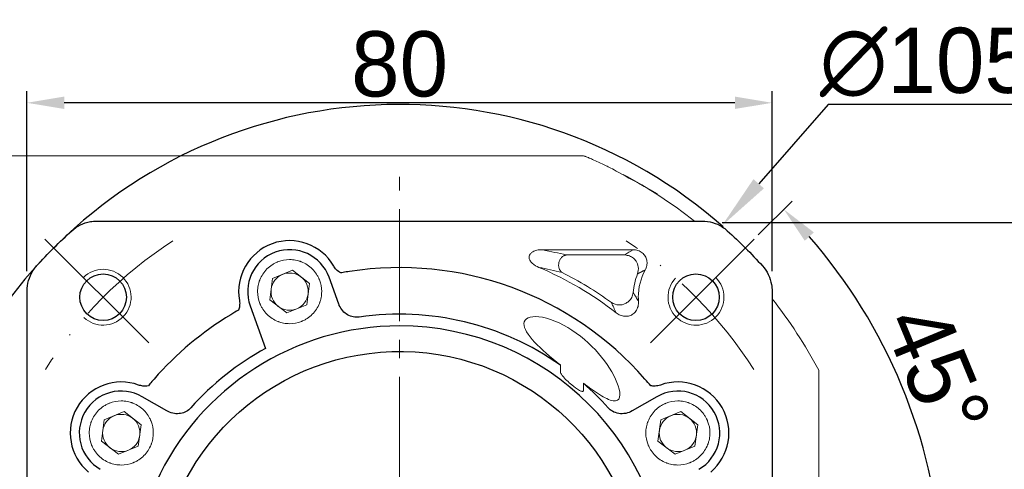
# Model space of a CAD drawing. Header units: millimetres. Extents: x 8769 to 9441, y -139 to 337.
# Tile 4 of 12: x 8850 to 8955, y 206 to 254. Entities that reach past the tile are written whole.
import ezdxf

# ---------------------------------------------------------------- set-up
doc = ezdxf.new("R2010")
doc.units = ezdxf.units.MM
doc.header["$PDSIZE"] = -5
doc.linetypes.add('ACAD_ISO10W100', pattern=[18, 12, -3, 0, -3])
doc.linetypes.add('点画线', pattern=[18, 12, -2, 2, -2])
doc.layers.get('0').update_dxf_attribs({"lineweight": 18})
doc.layers.get('Defpoints').update_dxf_attribs({"lineweight": 18})
for name, color, linetype, lineweight in [('7中心线层', 7, '点画线', 18), ('中心线层', 7, 'ACAD_ISO10W100', 0), ('尺寸线层', 3, 'Continuous', 18), ('粗实线', 7, 'Continuous', 40)]:
    doc.layers.add(name, color=color, linetype=linetype, lineweight=lineweight)
doc.styles.add('工程字', font='txt')
doc.dimstyles.new('DIMSTYLE_17', dxfattribs={"dimtxt": 8, "dimasz": 12, "dimexe": 0.18, "dimexo": 0.0625, "dimgap": 0.09, "dimtad": 1, "dimtih": 1, "dimtoh": 1, "dimdec": 3, "dimdsep": 46, "dimtxsty": 'Standard', "dimblk": '_CAXARROW', "dimcen": 0.09, "dimdle": 24, "dimadec": 0, "dimazin": 0, "dimtfac": 0.7, "dimtdec": 3, "dimtofl": 0, "dimtmove": 0, "dimatfit": 3, "dimfxl": 1, "dimtolj": 1, "dimarcsym": 0})
doc.dimstyles.new('ISO-25', dxfattribs={"dimtxt": 7, "dimasz": 4, "dimexe": 1.25, "dimexo": 0.625, "dimtad": 1, "dimtxsty": '工程字', "dimcen": 2, "dimdle": 8, "dimadec": 0, "dimazin": 0, "dimtfac": 1, "dimtmove": 0, "dimatfit": 3, "dimfxl": 1, "dimarcsym": 0})

# ---------------------------------------------------------------- blocks, each defined once
blk = doc.blocks.new('*D103')
at = {"layer": 'Defpoints', "color": 0}
for p in [(8928.42, 230.58), (8917.29, 219.45), (8946.71, 207.62), (8847.62, 192.52), (8935.1, 192.52)]:
    blk.add_point(p, dxfattribs=at)
at = {"layer": '尺寸线层', "color": 0, "lineweight": -2}
for p, q in [((8928.87, 231.02), (8932.5, 234.66)), ((8935.72, 192.52), (8949.95, 192.52))]:
    blk.add_line(p, q, dxfattribs=at)
blk.add_arc((8890.36, 192.52), 58.34, 3.9289, 41.0711, dxfattribs=at)
at = {"layer": '尺寸线层', "color": 0}
for points in [[(8934.83, 231.3), (8933.86, 230.39), (8931.61, 233.77)], [(8947.9, 196.49), (8949.23, 196.54), (8948.7, 192.52)]]:
    blk.add_solid(points, dxfattribs=at)
at = {"layer": '尺寸线层', "color": 0, "insert": (8948.07, 216.42), "char_height": 7, "attachment_point": 5, "rotation": 292.5, "style": '工程字'}
blk.add_mtext('45%%d', dxfattribs=at)
blk = doc.blocks.new('*D104')
at = {"layer": 'Defpoints', "color": 0}
for p in [(8915.29, 229.98), (8865.43, 155.05)]:
    blk.add_point(p, dxfattribs=at)
at = {"layer": '尺寸线层', "color": 0, "lineweight": -2}
blk.add_line((8880.34, 177.46), (8867.64, 158.38), dxfattribs=at)
at = {"layer": '尺寸线层', "color": 0}
blk.add_solid([(8867.09, 158.75), (8868.2, 158.01), (8865.43, 155.05)], dxfattribs=at)
at = {"layer": '尺寸线层', "color": 0, "insert": (8872.62, 173.31), "char_height": 7, "attachment_point": 5, "rotation": 56.3592, "style": '工程字'}
blk.add_mtext('∅90', dxfattribs=at)
blk = doc.blocks.new('_CAXARROW')
blk.add_hatch(color=0).paths.add_polyline_path([(0, 0), (-1, 0.125), (-1, -0.125)], flags=0)
blk = doc.blocks.new('*D105')
at = {"layer": 'Defpoints', "color": 0}
for p in [(8924.96, 232), (8855.76, 153.03)]:
    blk.add_point(p, dxfattribs=at)
at = {"layer": '尺寸线层', "color": 0, "lineweight": -2}
for p, q in [((8936.36, 245.03), (8928.91, 236.52)), ((8956.45, 245.03), (8936.36, 245.03)), ((8890.27, 192.52), (8890.45, 192.52)), ((8890.36, 192.43), (8890.36, 192.61))]:
    blk.add_line(p, q, dxfattribs=at)
blk.add_arc((8890.36, 192.52), 52.5, 48.58, 220.2994, dxfattribs=at)
at = {"layer": '尺寸线层', "color": 0, "lineweight": -2, "xscale": 6, "yscale": 6, "zscale": 6, "rotation": 228.7764806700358}
blk.add_blockref('_CAXARROW', (8924.96, 232), dxfattribs=at)
at = {"layer": '尺寸线层', "color": 0, "insert": (8946.91, 249.53), "char_height": 7, "attachment_point": 5, "style": '工程字'}
blk.add_mtext('\\A1;\\A1;∅105', dxfattribs=at)
blk = doc.blocks.new('_FILLED')
at = {"linetype": 'ByBlock'}
blk.add_hatch(color=0, dxfattribs=at).paths.add_polyline_path([(0, 0), (-1, 0.133), (-1, -0.133)], flags=0)
blk = doc.blocks.new('*D107')
at = {"layer": 'Defpoints', "color": 0}
for p in [(8850.36, 245.2), (8850.36, 226.52), (8930.36, 226.52)]:
    blk.add_point(p, dxfattribs=at)
at = {"layer": '尺寸线层', "color": 0, "lineweight": -2}
for p, q in [((8850.36, 227.15), (8850.36, 246.45)), ((8930.36, 227.15), (8930.36, 246.45)), ((8926.36, 245.2), (8854.36, 245.2))]:
    blk.add_line(p, q, dxfattribs=at)
at = {"layer": '尺寸线层', "color": 0}
for points in [[(8854.36, 245.87), (8854.36, 244.54), (8850.36, 245.2)], [(8926.36, 244.54), (8926.36, 245.87), (8930.36, 245.2)]]:
    blk.add_solid(points, dxfattribs=at)
at = {"layer": '尺寸线层', "color": 0, "insert": (8890.36, 249.33), "char_height": 7, "attachment_point": 5, "style": '工程字'}
blk.add_mtext('80', dxfattribs=at)
blk = doc.blocks.new('*D108')
at = {"layer": 'Defpoints', "color": 0}
for p in [(8924.36, 232.35), (8962.26, 232.35), (8924.36, 152.35)]:
    blk.add_point(p, dxfattribs=at)
at = {"layer": '尺寸线层', "color": 0, "lineweight": -2}
for p, q in [((8924.99, 232.35), (8963.51, 232.35)), ((8962.26, 156.35), (8962.26, 228.35)), ((8924.99, 152.35), (8963.51, 152.35))]:
    blk.add_line(p, q, dxfattribs=at)
at = {"layer": '尺寸线层', "color": 0}
for points in [[(8962.93, 228.35), (8961.59, 228.35), (8962.26, 232.35)], [(8961.59, 156.35), (8962.93, 156.35), (8962.26, 152.35)]]:
    blk.add_solid(points, dxfattribs=at)
at = {"layer": '尺寸线层', "color": 0, "insert": (8958.14, 192.35), "char_height": 7, "attachment_point": 5, "rotation": 90, "style": '工程字'}
blk.add_mtext('80', dxfattribs=at)

msp = doc.modelspace()

# ---------------------------------------------------------------- linework, layer by layer
at = {"linetype": 'Continuous', "lineweight": 15}
for p, q in [((8909.1578, 239.5164), (8843.354, 239.5164)), ((8909.9929, 239.4994), (8909.9953, 239.5051))]:
    msp.add_line(p, q, dxfattribs=at)
for p, q in [((8863.4271, 219.4474), (8852.2927, 230.5818)), ((8917.2891, 219.4474), (8928.4235, 230.5818)), ((8905.7121, 229.4296), (8915.4206, 229.4296)), ((8908.2434, 228.8686), (8914.5414, 228.8686)), ((8876.424, 224.0539), (8876.7275, 226.3433)), ((8876.7275, 226.3433), (8878.8619, 227.2251)), ((8878.8619, 227.2251), (8880.6928, 225.8176)), ((8880.6928, 225.8176), (8880.3893, 223.5282)), ((8878.2549, 222.6464), (8876.424, 224.0539)), ((8880.3893, 223.5282), (8878.2549, 222.6464)), ((8907.6242, 217.0497), (8907.6242, 216.3366)), ((8910.092, 214.3358), (8910.092, 215.1123)), ((8858.6493, 211.1739), (8860.7837, 212.0558)), ((8860.7837, 212.0558), (8862.6146, 210.6482)), ((8918.4051, 211.1739), (8920.5395, 212.0558)), ((8920.5395, 212.0558), (8922.3704, 210.6482)), ((8858.3458, 208.8845), (8858.6493, 211.1739)), ((8862.6146, 210.6482), (8862.3111, 208.3589)), ((8918.1015, 208.8845), (8918.4051, 211.1739)), ((8922.3704, 210.6482), (8922.0669, 208.3589)), ((8860.1767, 207.477), (8858.3458, 208.8845)), ((8862.3111, 208.3589), (8860.1767, 207.477)), ((8919.9325, 207.477), (8918.1015, 208.8845)), ((8922.0669, 208.3589), (8919.9325, 207.477))]:
    msp.add_line(p, q)
at = {"color": 7, "linetype": 'Continuous', "lineweight": 15}
msp.add_line((8935.3581, 214.3109), (8935.3581, 170.7219), dxfattribs=at)
at = {"linetype": 'Continuous', "lineweight": 15}
msp.add_arc((8909.9946, 238.5037), 0.9957, 66.879489, 90.098853, dxfattribs=at)
at = {"color": 7, "linetype": 'Continuous', "lineweight": 15}
for start, end in [(51.63877, 61.927513), (28.072487, 38.36123)]:
    msp.add_arc((8890.3581, 192.5164), 51, start, end, dxfattribs=at)
for centre, radius, start, end in [((8858.5383, 224.3362), 3, 226.591754, 135), ((8890.3581, 192.5164), 38.0868, 52.341138, 66.860567), ((8878.5584, 224.9358), 2, 112.448281, 172.448281), ((8878.5584, 224.9358), 2, 52.448281, 112.448281), ((8878.5584, 224.9358), 2, 22.448281, 52.448281), ((8890.3581, 192.5164), 38.6478, 53.94138, 63.174226), ((8922.1779, 224.3362), 6.7478, 158.194532, 175.69206), ((8922.1779, 224.3362), 6.1868, 151.846544, 180), ((8922.1779, 224.3362), 3, 136.591754, 45), ((8878.5584, 224.9358), 2, 172.448281, 202.448281), ((8878.5584, 224.9358), 2, 352.448281, 22.448281), ((8878.5584, 224.9358), 2, 202.448281, 232.448281), ((8922.1779, 224.3362), 6.1868, 180, 183.728975), ((8878.5584, 224.9358), 2, 232.448281, 292.448281), ((8860.4802, 209.7664), 2, 112.448281, 172.448281), ((8860.4802, 209.7664), 2, 52.448281, 112.448281), ((8920.236, 209.7664), 2, 112.448281, 172.448281), ((8920.236, 209.7664), 2, 52.448281, 112.448281), ((8860.4802, 209.7664), 2, 22.448281, 52.448281), ((8860.4802, 209.7664), 2, 352.448281, 22.448281), ((8920.236, 209.7664), 2, 22.448281, 52.448281), ((8920.236, 209.7664), 2, 352.448281, 22.448281), ((8860.4802, 209.7664), 2, 172.448281, 202.448281), ((8920.236, 209.7664), 2, 172.448281, 202.448281), ((8860.4802, 209.7664), 2, 202.448281, 232.448281), ((8920.236, 209.7664), 2, 202.448281, 232.448281), ((8860.4802, 209.7664), 2, 232.448281, 292.448281), ((8920.236, 209.7664), 2, 232.448281, 292.448281)]:
    msp.add_arc(centre, radius, start, end)
at = {"extrusion": (0, 0, -1)}
for centre in [(-8878.5584, 224.9358), (-8860.4802, 209.7664), (-8920.236, 209.7664)]:
    msp.add_arc(centre, 2, 187.551719, 247.551719, dxfattribs=at)
at = {"linetype": 'Continuous', "lineweight": 15}
msp.add_ellipse((8909.1578, 192.5164), major_axis=(0, 47), ratio=0.6616415, start_param=6.25632615, end_param=6.28318531, dxfattribs=at)
for points, knots in [([(8909.9953, 239.5025), (8909.8072, 239.5098), (8909.5283, 239.5207), (8909.2493, 239.5122), (8909.1584, 239.5095)], [0, 0, 0, 0, 0.67413286, 1, 1, 1, 1]), ([(8910.3834, 239.4205), (8910.3731, 239.4249), (8910.3563, 239.432), (8910.3528, 239.4334), (8910.3438, 239.4371), (8910.3302, 239.4425), (8910.3086, 239.4507), (8910.2627, 239.4666), (8910.1583, 239.4968), (8910.0633, 239.5014), (8909.9952, 239.5047)], [0, 0, 0, 0, 0.32618161, 0.5302087, 0.59569441, 0.6206711, 0.64191042, 0.69057323, 0.77827335, 1, 1, 1, 1]), ([(8910.3856, 239.4195), (8910.4526, 239.3909), (8910.5866, 239.3337), (8911.0578, 239.1282), (8911.7049, 238.8356), (8912.7674, 238.3396), (8913.7635, 237.8234), (8918.0594, 235.421)], [0, 0, 0, 0, 0.16310931, 0.32628182, 0.49619091, 0.66617051, 1, 1, 1, 1])]:
    msp.add_open_spline(points, degree=3, knots=knots, dxfattribs=at)
for points, knots in [([(8905.3251, 227.5393), (8905.0612, 227.6393), (8904.8043, 227.7817), (8904.5983, 227.9773), (8904.5281, 228.0439), (8904.4634, 228.1177), (8904.3555, 228.2806), (8904.3115, 228.3722), (8904.2732, 228.5327), (8904.2672, 228.6005), (8904.2787, 228.7331), (8904.2965, 228.7994), (8904.3508, 228.9174), (8904.3865, 228.9709), (8904.4924, 229.0931), (8904.5719, 229.1553), (8904.7921, 229.2871), (8904.9444, 229.3414), (8905.2985, 229.4228), (8905.5069, 229.4379), (8905.7121, 229.4296)], [0, 0, 0, 0, 0.253437, 0.253437, 0.253437, 0.33820451, 0.33820451, 0.42416811, 0.42416811, 0.48125659, 0.48125659, 0.53863229, 0.53863229, 0.59293095, 0.59293095, 0.67869861, 0.67869861, 0.81793533, 0.81793533, 1, 1, 1, 1]), ([(8915.4206, 229.4296), (8915.5969, 229.4327), (8915.7763, 229.4075), (8916.1131, 229.299), (8916.2752, 229.2133), (8916.5416, 228.9992), (8916.653, 228.8713), (8916.8144, 228.5981), (8916.8702, 228.451), (8916.9301, 228.1518), (8916.9352, 227.9959), (8916.8981, 227.6851), (8916.8527, 227.527), (8916.767, 227.3381), (8916.7459, 227.2962), (8916.723, 227.2554)], [0, 0, 0, 0, 0.17167102, 0.17167102, 0.34427657, 0.34427657, 0.5036019, 0.5036019, 0.65169088, 0.65169088, 0.79901632, 0.79901632, 0.95500143, 0.95500143, 1, 1, 1, 1]), ([(8878.5584, 221.4969), (8878.3398, 221.4969), (8878.0177, 221.5271), (8877.6518, 221.6151), (8877.4713, 221.6723), (8877.3817, 221.7042), (8877.3435, 221.7186), (8877.318, 221.7284), (8877.3063, 221.7329), (8876.8514, 221.9129), (8876.4623, 222.1687), (8875.959, 222.6719), (8875.7374, 222.9434), (8875.5316, 223.295), (8875.4419, 223.4796), (8875.4003, 223.574), (8875.3832, 223.615), (8875.372, 223.6424), (8875.366, 223.6573), (8875.2001, 224.0762), (8875.1196, 224.4988), (8875.1195, 225.1543), (8875.1496, 225.4763), (8875.2377, 225.8423), (8875.2949, 226.0228), (8875.3268, 226.1124), (8875.3412, 226.1507), (8875.351, 226.1762), (8875.3555, 226.1878), (8875.5355, 226.6428), (8875.7913, 227.0319), (8876.2944, 227.5352), (8876.566, 227.7568), (8876.9176, 227.9626), (8877.1022, 228.0523), (8877.1966, 228.0938), (8877.2376, 228.111), (8877.265, 228.1222), (8877.2798, 228.1282), (8877.6988, 228.2941), (8878.1214, 228.3746), (8878.5584, 228.3747)], [0, 0, 0, 0, 0.0625, 0.09375, 0.109375, 0.1171875, 0.12109375, 0.12109375, 0.125, 0.125, 0.25, 0.25, 0.3125, 0.34375, 0.359375, 0.3671875, 0.37109375, 0.37109375, 0.375, 0.375, 0.5, 0.5, 0.5625, 0.59375, 0.609375, 0.6171875, 0.62109375, 0.62109375, 0.625, 0.625, 0.75, 0.75, 0.8125, 0.84375, 0.859375, 0.8671875, 0.87109375, 0.87109375, 0.875, 0.875, 1, 1, 1, 1]), ([(8878.5584, 228.3747), (8878.7769, 228.3747), (8879.0989, 228.3445), (8879.4649, 228.2565), (8879.6454, 228.1993), (8879.735, 228.1673), (8879.7733, 228.1529), (8879.7988, 228.1432), (8879.8104, 228.1387), (8880.2654, 227.9586), (8880.6545, 227.7029), (8881.1578, 227.1997), (8881.3794, 226.9282), (8881.5851, 226.5765), (8881.6749, 226.392), (8881.7164, 226.2975), (8881.7335, 226.2566), (8881.7448, 226.2292), (8881.7508, 226.2143), (8881.9167, 225.7954), (8881.9972, 225.3727), (8881.9973, 224.7173), (8881.9671, 224.3952), (8881.8791, 224.0293), (8881.8219, 223.8488), (8881.7899, 223.7592), (8881.7755, 223.7209), (8881.7658, 223.6954), (8881.7613, 223.6837), (8881.5812, 223.2288), (8881.3255, 222.8397), (8880.8223, 222.3364), (8880.5508, 222.1148), (8880.1991, 221.909), (8880.0146, 221.8193), (8879.9201, 221.7777), (8879.8792, 221.7606), (8879.8518, 221.7494), (8879.8369, 221.7434), (8879.4178, 221.5774), (8878.9959, 221.4969), (8878.5584, 221.4969)], [0, 0, 0, 0, 0.0625, 0.09375, 0.109375, 0.1171875, 0.12109375, 0.12109375, 0.125, 0.125, 0.25, 0.25, 0.3125, 0.34375, 0.359375, 0.3671875, 0.37109375, 0.37109375, 0.375, 0.375, 0.5, 0.5, 0.5625, 0.59375, 0.609375, 0.6171875, 0.62109375, 0.62109375, 0.625, 0.625, 0.75, 0.75, 0.8125, 0.84375, 0.859375, 0.8671875, 0.87109375, 0.87109375, 0.875, 0.875, 1, 1, 1, 1]), ([(8914.5414, 228.8686), (8914.7126, 228.8462), (8915.0451, 228.8028), (8915.4603, 228.5453), (8915.8108, 228.1573), (8916.0602, 227.5618), (8915.9644, 227.0943), (8915.9129, 226.8427)], [0, 0, 0, 0, 0.18243584, 0.35447468, 0.5020211, 0.73199191, 1, 1, 1, 1]), ([(8907.799, 227.005), (8907.3921, 227.098), (8906.5967, 227.2799), (8905.7423, 227.4541), (8905.3251, 227.5392)], [0, 0, 0, 0, 0.51159582, 1, 1, 1, 1]), ([(8915.4492, 224.8431), (8915.4071, 224.6575), (8915.3259, 224.2989), (8914.9872, 223.8888), (8914.521, 223.5822), (8913.8377, 223.4271), (8913.3658, 223.6419), (8913.1066, 223.7598)], [0, 0, 0, 0, 0.18593394, 0.35923368, 0.50152202, 0.72622424, 1, 1, 1, 1]), ([(8916.0041, 223.9338), (8916.021, 223.7418), (8916.008, 223.544), (8915.9151, 223.1676), (8915.8325, 222.9831), (8915.617, 222.6896), (8915.4887, 222.5696), (8915.2192, 222.404), (8915.0787, 222.3483), (8914.7951, 222.2881), (8914.6488, 222.2812), (8914.3531, 222.3108), (8914.2008, 222.3508), (8913.9039, 222.4746), (8913.7578, 222.5632), (8913.6276, 222.6683)], [0, 0, 0, 0, 0.16596817, 0.16596817, 0.3334758, 0.3334758, 0.47839681, 0.47839681, 0.60345484, 0.60345484, 0.72519558, 0.72519558, 0.85673288, 0.85673288, 1, 1, 1, 1]), ([(8907.6242, 217.0497), (8906.5614, 217.9179), (8905.5806, 218.7627), (8904.14, 220.2912), (8903.6775, 220.9957), (8903.7418, 222.0309), (8904.3176, 222.3496), (8906.333, 222.1325), (8907.6821, 221.5804), (8908.8581, 220.8115)], [0, 0, 0, 0, 0.25, 0.25, 0.5, 0.5, 0.75, 0.75, 1, 1, 1, 1]), ([(8908.8581, 220.8115), (8910.1343, 219.9771), (8911.209, 218.9476), (8912.8913, 216.8546), (8913.5212, 215.7675), (8913.9847, 214.3448), (8914.0527, 213.9103), (8913.9027, 213.304), (8913.6645, 213.1497), (8912.8899, 213.2831), (8912.3754, 213.5483), (8911.2681, 214.2459), (8910.689, 214.6642), (8910.092, 215.1123)], [0, 0, 0, 0, 0.25, 0.25, 0.5, 0.5, 0.625, 0.625, 0.75, 0.75, 0.875, 0.875, 1, 1, 1, 1]), ([(8907.6242, 216.3366), (8907.6241, 216.2954), (8907.6363, 216.2545), (8907.6935, 216.109), (8907.7612, 216.0129), (8908.1212, 215.5477), (8908.4901, 215.2339), (8908.8581, 214.9302)], [0, 0, 0, 0, 0.06441536, 0.06441536, 0.24628974, 0.24628974, 1, 1, 1, 1]), ([(8908.8581, 214.9302), (8909.1161, 214.7172), (8909.3794, 214.5039), (8909.7135, 214.313), (8909.7608, 214.2881), (8909.8586, 214.2457), (8909.91, 214.2268), (8909.9785, 214.2207), (8909.9945, 214.2207), (8910.0213, 214.2252), (8910.0326, 214.2287), (8910.051, 214.2385), (8910.0587, 214.2443), (8910.0715, 214.2582), (8910.0768, 214.2664), (8910.0861, 214.2871), (8910.0892, 214.3003), (8910.0916, 214.3209), (8910.092, 214.3284), (8910.092, 214.3358)], [0, 0, 0, 0, 0.65736999, 0.65736999, 0.76244193, 0.76244193, 0.8687912, 0.8687912, 0.90001494, 0.90001494, 0.92284477, 0.92284477, 0.94138745, 0.94138745, 0.95992549, 0.95992549, 0.98570075, 0.98570075, 1, 1, 1, 1]), ([(8860.4802, 206.3275), (8860.2616, 206.3275), (8859.9395, 206.3577), (8859.5736, 206.4457), (8859.3932, 206.5029), (8859.3036, 206.5349), (8859.2653, 206.5492), (8859.2398, 206.559), (8859.2282, 206.5635), (8858.7732, 206.7435), (8858.3841, 206.9993), (8857.8808, 207.5025), (8857.6592, 207.774), (8857.4534, 208.1256), (8857.3637, 208.3102), (8857.3221, 208.4046), (8857.305, 208.4456), (8857.2938, 208.473), (8857.2878, 208.4879), (8857.1219, 208.9068), (8857.0414, 209.3294), (8857.0413, 209.9849), (8857.0714, 210.3069), (8857.1595, 210.6729), (8857.2167, 210.8534), (8857.2486, 210.943), (8857.263, 210.9813), (8857.2728, 211.0068), (8857.2773, 211.0184), (8857.4573, 211.4734), (8857.7131, 211.8625), (8858.2163, 212.3658), (8858.4878, 212.5874), (8858.8394, 212.7932), (8859.024, 212.8829), (8859.1185, 212.9244), (8859.1594, 212.9416), (8859.1868, 212.9528), (8859.2017, 212.9588), (8859.6206, 213.1247), (8860.0432, 213.2052), (8860.4802, 213.2053)], [0, 0, 0, 0, 0.0625, 0.09375, 0.109375, 0.1171875, 0.12109375, 0.12109375, 0.125, 0.125, 0.25, 0.25, 0.3125, 0.34375, 0.359375, 0.3671875, 0.37109375, 0.37109375, 0.375, 0.375, 0.5, 0.5, 0.5625, 0.59375, 0.609375, 0.6171875, 0.62109375, 0.62109375, 0.625, 0.625, 0.75, 0.75, 0.8125, 0.84375, 0.859375, 0.8671875, 0.87109375, 0.87109375, 0.875, 0.875, 1, 1, 1, 1]), ([(8860.4802, 213.2053), (8860.6987, 213.2053), (8861.0208, 213.1751), (8861.3867, 213.0871), (8861.5672, 213.0299), (8861.6568, 212.9979), (8861.6951, 212.9836), (8861.7206, 212.9738), (8861.7322, 212.9693), (8862.1872, 212.7892), (8862.5763, 212.5335), (8863.0796, 212.0303), (8863.3012, 211.7588), (8863.507, 211.4071), (8863.5967, 211.2226), (8863.6383, 211.1281), (8863.6554, 211.0872), (8863.6666, 211.0598), (8863.6726, 211.0449), (8863.8385, 210.626), (8863.919, 210.2033), (8863.9191, 209.5479), (8863.889, 209.2258), (8863.8009, 208.8599), (8863.7437, 208.6794), (8863.7117, 208.5898), (8863.6974, 208.5515), (8863.6876, 208.526), (8863.6831, 208.5143), (8863.503, 208.0594), (8863.2473, 207.6703), (8862.7441, 207.167), (8862.4726, 206.9454), (8862.121, 206.7396), (8861.9364, 206.6499), (8861.8419, 206.6083), (8861.801, 206.5912), (8861.7736, 206.58), (8861.7587, 206.574), (8861.3396, 206.408), (8860.9177, 206.3275), (8860.4802, 206.3275)], [0, 0, 0, 0, 0.0625, 0.09375, 0.109375, 0.1171875, 0.12109375, 0.12109375, 0.125, 0.125, 0.25, 0.25, 0.3125, 0.34375, 0.359375, 0.3671875, 0.37109375, 0.37109375, 0.375, 0.375, 0.5, 0.5, 0.5625, 0.59375, 0.609375, 0.6171875, 0.62109375, 0.62109375, 0.625, 0.625, 0.75, 0.75, 0.8125, 0.84375, 0.859375, 0.8671875, 0.87109375, 0.87109375, 0.875, 0.875, 1, 1, 1, 1]), ([(8920.2359, 206.3275), (8920.0174, 206.3275), (8919.6952, 206.3577), (8919.3294, 206.4457), (8919.1489, 206.5029), (8919.0593, 206.5349), (8919.021, 206.5492), (8918.9956, 206.559), (8918.9839, 206.5635), (8918.5289, 206.7435), (8918.1398, 206.9993), (8917.6365, 207.5025), (8917.415, 207.774), (8917.2092, 208.1256), (8917.1195, 208.3102), (8917.0779, 208.4046), (8917.0608, 208.4456), (8917.0495, 208.473), (8917.0435, 208.4879), (8916.8776, 208.9068), (8916.7971, 209.3294), (8916.797, 209.9849), (8916.8272, 210.3069), (8916.9152, 210.6729), (8916.9725, 210.8534), (8917.0044, 210.943), (8917.0188, 210.9813), (8917.0285, 211.0068), (8917.0331, 211.0184), (8917.2131, 211.4734), (8917.4689, 211.8625), (8917.972, 212.3658), (8918.2435, 212.5874), (8918.5952, 212.7932), (8918.7797, 212.8829), (8918.8742, 212.9244), (8918.9152, 212.9416), (8918.9426, 212.9528), (8918.9574, 212.9588), (8919.3764, 213.1247), (8919.799, 213.2052), (8920.2359, 213.2053)], [0, 0, 0, 0, 0.0625, 0.09375, 0.109375, 0.1171875, 0.12109375, 0.12109375, 0.125, 0.125, 0.25, 0.25, 0.3125, 0.34375, 0.359375, 0.3671875, 0.37109375, 0.37109375, 0.375, 0.375, 0.5, 0.5, 0.5625, 0.59375, 0.609375, 0.6171875, 0.62109375, 0.62109375, 0.625, 0.625, 0.75, 0.75, 0.8125, 0.84375, 0.859375, 0.8671875, 0.87109375, 0.87109375, 0.875, 0.875, 1, 1, 1, 1]), ([(8920.2359, 213.2053), (8920.4544, 213.2053), (8920.7765, 213.1751), (8921.1424, 213.0871), (8921.3229, 213.0299), (8921.4126, 212.9979), (8921.4508, 212.9836), (8921.4763, 212.9738), (8921.488, 212.9693), (8921.943, 212.7892), (8922.3321, 212.5335), (8922.8354, 212.0303), (8923.0569, 211.7588), (8923.2627, 211.4071), (8923.3524, 211.2226), (8923.394, 211.1281), (8923.4111, 211.0872), (8923.4224, 211.0598), (8923.4283, 211.0449), (8923.5943, 210.626), (8923.6748, 210.2033), (8923.6749, 209.5479), (8923.6447, 209.2258), (8923.5567, 208.8599), (8923.4994, 208.6794), (8923.4675, 208.5898), (8923.4531, 208.5515), (8923.4434, 208.526), (8923.4388, 208.5143), (8923.2588, 208.0594), (8923.003, 207.6703), (8922.4999, 207.167), (8922.2284, 206.9454), (8921.8767, 206.7396), (8921.6921, 206.6499), (8921.5977, 206.6083), (8921.5567, 206.5912), (8921.5293, 206.58), (8921.5145, 206.574), (8921.0954, 206.408), (8920.6734, 206.3275), (8920.2359, 206.3275)], [0, 0, 0, 0, 0.0625, 0.09375, 0.109375, 0.1171875, 0.12109375, 0.12109375, 0.125, 0.125, 0.25, 0.25, 0.3125, 0.34375, 0.359375, 0.3671875, 0.37109375, 0.37109375, 0.375, 0.375, 0.5, 0.5, 0.5625, 0.59375, 0.609375, 0.6171875, 0.62109375, 0.62109375, 0.625, 0.625, 0.75, 0.75, 0.8125, 0.84375, 0.859375, 0.8671875, 0.87109375, 0.87109375, 0.875, 0.875, 1, 1, 1, 1])]:
    msp.add_open_spline(points, degree=3, knots=knots)
for points in [[(8908.2434, 228.8686), (8907.4407, 229.06), (8906.6016, 229.2476), (8905.7121, 229.4296)], [(8914.5414, 228.8686), (8914.8345, 229.067), (8915.1275, 229.254), (8915.4206, 229.4296)], [(8915.7501, 224.3362), (8915.6439, 224.5092), (8915.5442, 224.6776), (8915.4492, 224.8431)], [(8916.0041, 223.9338), (8915.915, 224.0711), (8915.8307, 224.205), (8915.7501, 224.3362)], [(8913.1066, 223.7598), (8913.2592, 223.4155), (8913.428, 223.0561), (8913.6276, 222.6683)]]:
    msp.add_open_spline(points, degree=3)
for points, weights, degree in [([(8907.799, 227.005), (8905.5447, 228.5274), (8908.2434, 228.8686)], [1, 0.286948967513, 1], 2), ([(8915.9129, 226.8427), (8916.1715, 226.9841), (8916.4403, 227.1219), (8916.723, 227.2554)], [0.999999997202, 0.999999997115, 0.99999999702, 0.999999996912], 3)]:
    msp.add_rational_spline(points, weights, degree=degree)
at = {"color": 7, "linetype": 'Continuous', "lineweight": 15}
msp.add_open_spline([(8935.3581, 216.5164), (8935.3581, 216.5163), (8935.3581, 216.5154), (8935.3581, 216.4849), (8935.3581, 216.3675), (8935.3581, 216.0834), (8935.3581, 215.4139), (8935.3581, 214.762), (8935.3581, 214.3289), (8935.3581, 214.3109)], degree=3, knots=[0, 0, 0, 0, 0.00795977, 0.07104616, 0.15348623, 0.25509513, 0.50084469, 0.9791993, 1, 1, 1, 1], dxfattribs=at)
at = {"layer": '7中心线层'}
msp.add_line((8890.3581, 149.7792), (8890.3581, 237.2552), dxfattribs=at)
msp.add_line((8890.3581, 149.7792), (8890.3581, 237.2552), dxfattribs=at)
at = {"layer": '中心线层'}
for start, end in [(122.715563, 147.654896), (32.345104, 57.284437)]:
    msp.add_arc((8890.3581, 192.5164), 45, start, end, dxfattribs=at)
at = {"layer": '粗实线', "linetype": 'Continuous', "lineweight": 30}
for p, q in [((8857.8615, 232.5062), (8922.8546, 232.5062)), ((8883.8362, 223.5921), (8882.787, 226.4749)), ((8850.3683, 188.239), (8850.3683, 225.013)), ((8930.3479, 225.013), (8930.3479, 188.239)), ((8874.3298, 223.3967), (8875.9849, 218.8491)), ((8865.3869, 212.1296), (8862.7302, 213.6635)), ((8917.9859, 213.6635), (8915.3292, 212.1296))]:
    msp.add_line(p, q, dxfattribs=at)
at = {"layer": '粗实线', "lineweight": 30}
for centre in [(8858.5383, 224.3362), (8922.1779, 224.3362)]:
    msp.add_circle(centre, 2.5, dxfattribs=at)
at = {"layer": '粗实线', "linetype": 'Continuous', "lineweight": 30, "extrusion": (0, 0, -1)}
for radius, start, end in [(52.4898, 42.07908, 47.92092), (52.4898, 132.07908, 137.92092), (26, 8.712245, 178.677672)]:
    msp.add_arc((-8890.3581, 192.5164), radius, start, end, dxfattribs=at)
at = {"layer": '粗实线', "linetype": 'Continuous', "lineweight": 30}
for centre, radius, start, end in [((8878.5584, 224.9358), 5.4748, 30.077371, 189.922604), ((8878.5584, 224.9358), 4.5, 20, 200), ((8890.3581, 192.5164), 35, 41.173902, 98.827649), ((8890.3581, 192.5164), 35, 121.173902, 138.827649), ((8890.3581, 192.5164), 30, 54.862768, 98.295279), ((8890.3581, 192.5164), 28.7414, 90, 221.045694), ((8890.3581, 192.5164), 28.7414, 270, 90), ((8890.3581, 192.5164), 30, 118.626927, 138.29528), ((8860.4802, 209.7664), 5.4748, 70.077371, 229.922626), ((8890.3581, 192.5164), 30, 41.704723, 48.867958), ((8920.2359, 209.7664), 5.4748, 310.077376, 109.922626), ((8860.4802, 209.7664), 4.5, 60, 240), ((8920.2359, 209.7664), 4.5, 300, 120)]:
    msp.add_arc(centre, radius, start, end, dxfattribs=at)
for points, knots in [([(8855.1817, 231.4754), (8855.4575, 231.7244), (8855.7713, 231.9366), (8856.4389, 232.263), (8856.799, 232.3803), (8857.3944, 232.4856), (8857.6284, 232.5062), (8857.8615, 232.5062)], [0, 0, 0, 0, 0.38115136, 0.38115136, 0.76230396, 0.76230396, 1, 1, 1, 1]), ([(8922.8546, 232.5062), (8923.2262, 232.5062), (8923.6013, 232.4534), (8924.3155, 232.2483), (8924.6615, 232.094), (8925.174, 231.7732), (8925.3614, 231.6316), (8925.5344, 231.4754)], [0, 0, 0, 0, 0.38115154, 0.38115154, 0.76230412, 0.76230412, 1, 1, 1, 1]), ([(8850.3683, 225.013), (8850.3683, 225.3883), (8850.4222, 225.7673), (8850.6315, 226.4882), (8850.7889, 226.8372), (8851.1106, 227.3446), (8851.248, 227.5254), (8851.3991, 227.6927)], [0, 0, 0, 0, 0.38508189, 0.38508189, 0.77016489, 0.77016489, 1, 1, 1, 1]), ([(8884.0425, 226.9419), (8883.8685, 227.0401), (8883.7077, 227.166), (8883.4657, 227.4227), (8883.3729, 227.5472), (8883.296, 227.6796)], [0, 0, 0, 0, 0.56714585, 0.56714585, 1, 1, 1, 1]), ([(8929.3171, 227.6927), (8929.5686, 227.4141), (8929.7826, 227.0967), (8930.1104, 226.4214), (8930.2274, 226.0569), (8930.3287, 225.4647), (8930.3479, 225.2384), (8930.3479, 225.013)], [0, 0, 0, 0, 0.38508171, 0.38508171, 0.77016472, 0.77016472, 1, 1, 1, 1]), ([(8884.9869, 227.1018), (8884.747, 227.0645), (8884.5154, 227.026), (8884.2123, 226.9727), (8884.1266, 226.9573), (8884.0425, 226.9419)], [0, 0, 0, 0, 0.7129175, 0.7129175, 1, 1, 1, 1]), ([(8873.1654, 223.9924), (8873.1997, 223.7956), (8873.2042, 223.5914), (8873.159, 223.2415), (8873.1216, 223.0908), (8873.0678, 222.9474)], [0, 0, 0, 0, 0.56713938, 0.56713938, 1, 1, 1, 1]), ([(8886.0298, 222.2025), (8885.8174, 222.1715), (8885.5966, 222.1778), (8885.1758, 222.2617), (8884.9701, 222.3402), (8884.5928, 222.5579), (8884.4174, 222.7016), (8884.1128, 223.0414), (8883.9832, 223.2445), (8883.8701, 223.5034), (8883.8525, 223.5476), (8883.8362, 223.5921)], [0, 0, 0, 0, 0.23042343, 0.23042343, 0.46037237, 0.46037237, 0.69752605, 0.69752605, 0.94970312, 0.94970312, 1, 1, 1, 1]), ([(8863.3918, 214.8282), (8863.1954, 214.7917), (8862.9913, 214.7848), (8862.6408, 214.8259), (8862.4898, 214.8615), (8862.3458, 214.9136)], [0, 0, 0, 0, 0.56714585, 0.56714585, 1, 1, 1, 1]), ([(8864.0124, 215.5578), (8863.8526, 215.3751), (8863.7, 215.1967), (8863.5021, 214.9611), (8863.4463, 214.8941), (8863.3918, 214.8282)], [0, 0, 0, 0, 0.7129175, 0.7129175, 1, 1, 1, 1]), ([(8918.3704, 214.9136), (8918.1826, 214.8457), (8917.9823, 214.8058), (8917.6298, 214.7895), (8917.4749, 214.8002), (8917.3244, 214.8282)], [0, 0, 0, 0, 0.56713928, 0.56713928, 1, 1, 1, 1]), ([(8867.9606, 212.4751), (8867.8178, 212.3149), (8867.6445, 212.1777), (8867.2682, 211.9715), (8867.0603, 211.8995), (8866.6313, 211.8237), (8866.4046, 211.821), (8865.9529, 211.8855), (8865.7229, 211.9578), (8865.4699, 212.0835), (8865.428, 212.1059), (8865.3869, 212.1296)], [0, 0, 0, 0, 0.23042343, 0.23042343, 0.46037237, 0.46037237, 0.69752605, 0.69752605, 0.94970312, 0.94970312, 1, 1, 1, 1]), ([(8915.3292, 212.1296), (8915.1146, 212.0057), (8914.8762, 211.916), (8914.389, 211.8226), (8914.1331, 211.8179), (8913.6542, 211.8973), (8913.4232, 211.979), (8913.046, 212.1981), (8912.8879, 212.3267), (8912.7556, 212.4751)], [0, 0, 0, 0, 0.26587314, 0.26587314, 0.53247064, 0.53247064, 0.78731867, 0.78731867, 1, 1, 1, 1])]:
    msp.add_open_spline(points, degree=3, knots=knots, dxfattribs=at)
for points in [[(8873.0678, 222.9474), (8872.8109, 222.8014), (8872.5323, 222.6387), (8872.2408, 222.4624)], [(8917.3244, 214.8282), (8917.136, 215.0559), (8916.9274, 215.3021), (8916.7031, 215.5585)]]:
    msp.add_open_spline(points, degree=3, dxfattribs=at)

# ---------------------------------------------------------------- dimensions: what is measured, and where the dimension line sits
at = {"layer": '尺寸线层'}
dim = msp.add_diameter_dim_2p(p1=(8855.7607, 153.0288), p2=(8924.9555, 232.004), text='\\A1;<>', dimstyle='DIMSTYLE_17', override={"dimtxt": 7, "dimasz": 6, "dimgap": 1, "dimtxsty": '工程字', "dimtol": 0, "dimldrblk": '_FILLED'}, dxfattribs=at)
dim.commit()
dim.dimension.update_dxf_attribs({"geometry": '*D105', "text_midpoint": (8946.9068, 245.0261), "dimtype": 163})
for base, p1, p2, angle, picture, middle in [((8850.3581, 245.2038), (8930.3581, 226.5201), (8850.3581, 226.5201), 180, '*D107', (8890.3581, 249.3288)), ((8962.2605, 232.3519), (8924.3618, 152.3519), (8924.3618, 232.3519), 270, '*D108', (8958.1355, 192.3519))]:
    dim = msp.add_linear_dim(base=base, p1=p1, p2=p2, angle=angle, dimstyle='ISO-25', dxfattribs=at)
    dim.commit()
    dim.dimension.update_dxf_attribs({"geometry": picture, "text_midpoint": middle})
dim = msp.add_angular_dim_2l(base=(8946.7141, 207.6169), line1=((8847.6209, 192.5164), (8935.0969, 192.5164)), line2=((8917.2891, 219.4474), (8928.4235, 230.5818)), dimstyle='ISO-25', dxfattribs=at)
dim.commit()
dim.dimension.update_dxf_attribs({"geometry": '*D103', "text_midpoint": (8948.072, 216.4223)})
dim = msp.add_diameter_dim_2p(p1=(8915.2874, 229.9801), p2=(8865.4288, 155.0527), dimstyle='ISO-25', dxfattribs=at)
dim.commit()
dim.dimension.update_dxf_attribs({"geometry": '*D104', "text_midpoint": (8876.0585, 171.027), "dimtype": 163})

doc.saveas('drawing.dxf')
